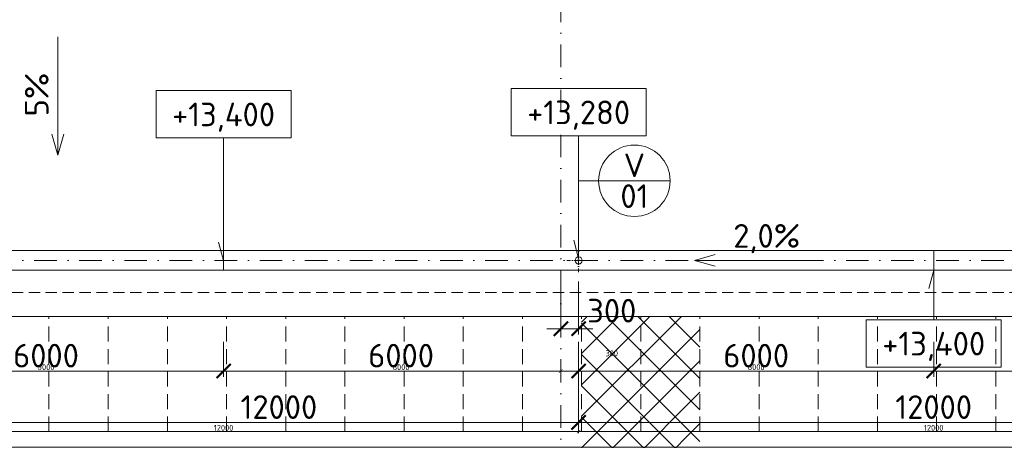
# Model space of a CAD drawing. Header units: millimetres. Extents: x -1695604 to 5289369, y -1488057 to 2187451.
# Tile 119 of 256: x 44855 to 61493, y 174258 to 181370. Entities that reach past the tile are written whole.
import ezdxf
from ezdxf import colors
from ezdxf.entities.mleader import LeaderData, LeaderLine
from ezdxf.enums import TextEntityAlignment as Align
from ezdxf.math import Vec2, Vec3

# ---------------------------------------------------------------- set-up
doc = ezdxf.new("R2010")
doc.units = ezdxf.units.MM
for name, pattern in [('CENTERX2', [101.6, 63.5, -12.7, 12.7, -12.7]), ('DASHDOT', [25.4, 12.7, -6.35, 0, -6.35]), ('ČÁRKOVANÁ', [19.05, 12.7, -6.35])]:
    doc.linetypes.add(name, pattern=pattern)
doc.layers.get('Defpoints').update_dxf_attribs({"color": 8})
for name, color, linetype, lineweight in [('A99_N_kce-pohl', 1, 'Continuous', 9), ('A99_N_koty-200', 5, 'Continuous', 5), ('A99_N_koty-200 @ 200', 5, 'Continuous', 5), ('A99_N_koty-200 @ 50 (2)', 5, 'Continuous', 5), ('A99_N_koty-vysk', 160, 'Continuous', 5), ('A99_N_sraf', 252, 'Continuous', 0), ('A99_N_txt-popis-50 @ 200', 240, 'Continuous', 9), ('A99_N_znaceni 200', 5, 'Continuous', 5), ('A99_S_osy', 1, 'CENTERX2', 5)]:
    doc.layers.add(name, color=color, linetype=linetype, lineweight=lineweight)
doc.styles.add('A99_kota', font='isocpeur.ttf', dxfattribs={"height": 2})
doc.styles.add('A99_popis', font='isocpeur.ttf')
doc.styles.add('ad_popis 100', font='isocpeur.ttf', dxfattribs={"height": 200})
doc.dimstyles.new('A99_kota_200 new', dxfattribs={"dimscale": 200, "dimtxt": 2, "dimasz": 1.2, "dimexe": 0.5, "dimexo": 1.5, "dimgap": 0.3, "dimtad": 1, "dimdec": 0, "dimzin": 3, "dimdsep": 46, "dimtxsty": 'A99_kota', "dimblk": 'ARCHTICK', "dimcen": 2.5, "dimazin": 2, "dimtfac": 0.75, "dimtdec": 0, "dimtmove": 2, "dimatfit": 0, "dimfxl": 0, "dimtolj": 1, "dimtzin": 0, "dimlwd": 5, "dimlwe": 5, "dimarcsym": 0})

# ---------------------------------------------------------------- blocks, each defined once
blk = doc.blocks.new('*U66')
at = {"color": 0, "linetype": 'ByBlock'}
for p, q in [((5.7, -4), (5.7, -14.35)), ((5.7, -14.35), (5.286, -12.805))]:
    blk.add_line(p, q, dxfattribs=at)
blk.add_lwpolyline([(0, -4), (11.4, -4), (11.4, 0), (0, 0)], close=True, dxfattribs=at)
at = {"color": 0, "linetype": 'ByBlock', "style": 'A99_kota'}
for tag, p in [('VYSKA', (5.7, -2.241)), ('VYSKA_POPIS1', (5.7, -6.041)), ('VYSKA_POPIS2', (5.9, -9.541)), ('VYSKA_POPIS3', (5.9, -13.041))]:
    blk.add_attdef(tag, text='', height=2, dxfattribs=at).set_placement(p, align=Align.MIDDLE)
blk = doc.blocks.new('_ArchTick')
at = {"color": 0, "linetype": 'ByBlock', "const_width": 0.15}
blk.add_lwpolyline([(-0.5, -0.5), (0.5, 0.5)], dxfattribs=at)
blk = doc.blocks.new('*D5259')
at = {"layer": 'A99_N_koty-200', "color": 0, "linetype": 'Continuous', "lineweight": 5, "transparency": 16777216}
for p, q in [((54000, 176945), (54000, 176045)), ((54300, 176945), (54300, 176045)), ((54000, 176145), (53760, 176145)), ((54000, 176145), (54300, 176145)), ((54300, 176145), (54540, 176145))]:
    blk.add_line(p, q, dxfattribs=at)
at = {"layer": 'Defpoints', "color": 0, "linetype": 'Continuous', "lineweight": 18, "transparency": 16777216}
for p in [(54000, 177300), (54300, 177300), (54300, 176145)]:
    blk.add_point(p, dxfattribs=at)
at = {"layer": 'A99_N_koty-200', "color": 0, "linetype": 'Continuous', "lineweight": 5, "transparency": 16777216, "xscale": 240, "yscale": 240, "zscale": 240}
blk.add_blockref('_ArchTick', (54000, 176145), dxfattribs=at)
at = {"layer": 'A99_N_koty-200', "color": 0, "linetype": 'Continuous', "lineweight": 5, "transparency": 16777216, "xscale": 240, "yscale": 240, "zscale": 240, "rotation": 180}
blk.add_blockref('_ArchTick', (54300, 176145), dxfattribs=at)
at = {"layer": 'A99_N_koty-200', "color": 0, "linetype": 'Continuous', "transparency": 16777216, "insert": (54860, 176450), "char_height": 400, "attachment_point": 5, "style": 'A99_kota'}
blk.add_mtext('\\A1;300', dxfattribs=at)
blk = doc.blocks.new('*D5260')
at = {"layer": 'A99_N_koty-200', "color": 0, "linetype": 'Continuous', "lineweight": 5, "transparency": 16777216}
for p, q in [((54000, 175630), (54000, 175405)), ((54300, 175630), (54300, 175405)), ((54000, 175430), (53940, 175430)), ((54000, 175430), (54300, 175430)), ((54300, 175430), (54360, 175430))]:
    blk.add_line(p, q, dxfattribs=at)
at = {"layer": 'Defpoints', "color": 0, "linetype": 'Continuous', "lineweight": 18, "transparency": 16777216}
for p in [(54000, 177300), (54300, 177300), (54300, 175430)]:
    blk.add_point(p, dxfattribs=at)
at = {"layer": 'A99_N_koty-200', "color": 0, "linetype": 'Continuous', "lineweight": 5, "transparency": 16777216, "xscale": 60, "yscale": 60, "zscale": 60}
blk.add_blockref('_ArchTick', (54000, 175430), dxfattribs=at)
at = {"layer": 'A99_N_koty-200', "color": 0, "linetype": 'Continuous', "lineweight": 5, "transparency": 16777216, "xscale": 60, "yscale": 60, "zscale": 60, "rotation": 180}
blk.add_blockref('_ArchTick', (54300, 175430), dxfattribs=at)
at = {"layer": 'A99_N_koty-200', "color": 0, "linetype": 'Continuous', "transparency": 16777216, "insert": (54860, 175730), "char_height": 100, "attachment_point": 5, "style": 'A99_kota'}
blk.add_mtext('\\A1;300', dxfattribs=at)
blk = doc.blocks.new('*D5262')
at = {"layer": 'A99_N_koty-200', "color": 0, "linetype": 'Continuous', "lineweight": 5, "transparency": 16777216}
for p, q in [((54300, 175360), (54300, 174460)), ((66300, 175360), (66300, 174460)), ((54300, 174560), (66300, 174560))]:
    blk.add_line(p, q, dxfattribs=at)
at = {"layer": 'Defpoints', "color": 0, "linetype": 'Continuous', "lineweight": 18, "transparency": 16777216}
for p in [(54300, 177300), (66300, 176835), (66300, 174560)]:
    blk.add_point(p, dxfattribs=at)
at = {"layer": 'A99_N_koty-200', "color": 0, "linetype": 'Continuous', "lineweight": 5, "transparency": 16777216, "xscale": 240, "yscale": 240, "zscale": 240, "rotation": 180}
blk.add_blockref('_ArchTick', (54300, 174560), dxfattribs=at)
at = {"layer": 'A99_N_koty-200', "color": 0, "linetype": 'Continuous', "lineweight": 5, "transparency": 16777216, "xscale": 240, "yscale": 240, "zscale": 240}
blk.add_blockref('_ArchTick', (66300, 174560), dxfattribs=at)
at = {"layer": 'A99_N_koty-200', "color": 0, "linetype": 'Continuous', "transparency": 16777216, "insert": (60300, 174820), "char_height": 400, "attachment_point": 5, "style": 'A99_kota'}
blk.add_mtext('\\A1;12000', dxfattribs=at)
blk = doc.blocks.new('*D5263')
at = {"layer": 'A99_N_koty-200', "color": 0, "linetype": 'Continuous', "lineweight": 5, "transparency": 16777216}
for p, q in [((54300, 174605), (54300, 174380)), ((66300, 174605), (66300, 174380)), ((54300, 174405), (66300, 174405))]:
    blk.add_line(p, q, dxfattribs=at)
at = {"layer": 'Defpoints', "color": 0, "linetype": 'Continuous', "lineweight": 18, "transparency": 16777216}
for p in [(54300, 177300), (66300, 176835), (66300, 174405)]:
    blk.add_point(p, dxfattribs=at)
at = {"layer": 'A99_N_koty-200', "color": 0, "linetype": 'Continuous', "lineweight": 5, "transparency": 16777216, "xscale": 60, "yscale": 60, "zscale": 60, "rotation": 180}
blk.add_blockref('_ArchTick', (54300, 174405), dxfattribs=at)
at = {"layer": 'A99_N_koty-200', "color": 0, "linetype": 'Continuous', "lineweight": 5, "transparency": 16777216, "xscale": 60, "yscale": 60, "zscale": 60}
blk.add_blockref('_ArchTick', (66300, 174405), dxfattribs=at)
at = {"layer": 'A99_N_koty-200', "color": 0, "linetype": 'Continuous', "transparency": 16777216, "insert": (60300, 174470), "char_height": 100, "attachment_point": 5, "style": 'A99_kota'}
blk.add_mtext('\\A1;12000', dxfattribs=at)
blk = doc.blocks.new('*D5265')
at = {"layer": 'A99_N_koty-200', "color": 0, "linetype": 'Continuous', "lineweight": 5, "transparency": 16777216}
for p, q in [((54300, 175925), (54300, 175330)), ((60300, 175925), (60300, 175330)), ((54300, 175430), (60300, 175430))]:
    blk.add_line(p, q, dxfattribs=at)
at = {"layer": 'Defpoints', "color": 0, "linetype": 'Continuous', "lineweight": 18, "transparency": 16777216}
for p in [(54300, 176225), (60300, 176225), (60300, 175430)]:
    blk.add_point(p, dxfattribs=at)
at = {"layer": 'A99_N_koty-200', "color": 0, "linetype": 'Continuous', "lineweight": 5, "transparency": 16777216, "xscale": 240, "yscale": 240, "zscale": 240, "rotation": 180}
blk.add_blockref('_ArchTick', (54300, 175430), dxfattribs=at)
at = {"layer": 'A99_N_koty-200', "color": 0, "linetype": 'Continuous', "lineweight": 5, "transparency": 16777216, "xscale": 240, "yscale": 240, "zscale": 240}
blk.add_blockref('_ArchTick', (60300, 175430), dxfattribs=at)
at = {"layer": 'A99_N_koty-200', "color": 0, "linetype": 'Continuous', "transparency": 16777216, "insert": (57300, 175690), "char_height": 400, "attachment_point": 5, "style": 'A99_kota'}
blk.add_mtext('\\A1;6000', dxfattribs=at)
blk = doc.blocks.new('*D5266')
at = {"layer": 'A99_N_koty-200', "color": 0, "linetype": 'Continuous', "lineweight": 5, "transparency": 16777216}
for p, q in [((54300, 175630), (54300, 175405)), ((60300, 175630), (60300, 175405)), ((54300, 175430), (60300, 175430))]:
    blk.add_line(p, q, dxfattribs=at)
at = {"layer": 'Defpoints', "color": 0, "linetype": 'Continuous', "lineweight": 18, "transparency": 16777216}
for p in [(54300, 176225), (60300, 176225), (60300, 175430)]:
    blk.add_point(p, dxfattribs=at)
at = {"layer": 'A99_N_koty-200', "color": 0, "linetype": 'Continuous', "lineweight": 5, "transparency": 16777216, "xscale": 60, "yscale": 60, "zscale": 60, "rotation": 180}
blk.add_blockref('_ArchTick', (54300, 175430), dxfattribs=at)
at = {"layer": 'A99_N_koty-200', "color": 0, "linetype": 'Continuous', "lineweight": 5, "transparency": 16777216, "xscale": 60, "yscale": 60, "zscale": 60}
blk.add_blockref('_ArchTick', (60300, 175430), dxfattribs=at)
at = {"layer": 'A99_N_koty-200', "color": 0, "linetype": 'Continuous', "transparency": 16777216, "insert": (57300, 175495), "char_height": 100, "attachment_point": 5, "style": 'A99_kota'}
blk.add_mtext('\\A1;6000', dxfattribs=at)
blk = doc.blocks.new('*D5268')
at = {"layer": 'A99_N_koty-200', "color": 0, "linetype": 'Continuous', "lineweight": 5, "transparency": 16777216}
for p, q in [((60300, 175925), (60300, 175330)), ((66300, 175925), (66300, 175330)), ((66300, 175430), (60300, 175430))]:
    blk.add_line(p, q, dxfattribs=at)
at = {"layer": 'Defpoints', "color": 0, "linetype": 'Continuous', "lineweight": 18, "transparency": 16777216}
for p in [(60300, 176225), (66300, 176225), (60300, 175430)]:
    blk.add_point(p, dxfattribs=at)
at = {"layer": 'A99_N_koty-200', "color": 0, "linetype": 'Continuous', "lineweight": 5, "transparency": 16777216, "xscale": 240, "yscale": 240, "zscale": 240, "rotation": 180}
blk.add_blockref('_ArchTick', (60300, 175430), dxfattribs=at)
at = {"layer": 'A99_N_koty-200', "color": 0, "linetype": 'Continuous', "lineweight": 5, "transparency": 16777216, "xscale": 240, "yscale": 240, "zscale": 240}
blk.add_blockref('_ArchTick', (66300, 175430), dxfattribs=at)
at = {"layer": 'A99_N_koty-200', "color": 0, "linetype": 'Continuous', "transparency": 16777216, "insert": (63300, 175690), "char_height": 400, "attachment_point": 5, "style": 'A99_kota'}
blk.add_mtext('\\A1;6000', dxfattribs=at)
blk = doc.blocks.new('*D5269')
at = {"layer": 'A99_N_koty-200', "color": 0, "linetype": 'Continuous', "lineweight": 5, "transparency": 16777216}
for p, q in [((60300, 175630), (60300, 175405)), ((66300, 175630), (66300, 175405)), ((66300, 175430), (60300, 175430))]:
    blk.add_line(p, q, dxfattribs=at)
at = {"layer": 'Defpoints', "color": 0, "linetype": 'Continuous', "lineweight": 18, "transparency": 16777216}
for p in [(60300, 176225), (66300, 176225), (60300, 175430)]:
    blk.add_point(p, dxfattribs=at)
at = {"layer": 'A99_N_koty-200', "color": 0, "linetype": 'Continuous', "lineweight": 5, "transparency": 16777216, "xscale": 60, "yscale": 60, "zscale": 60, "rotation": 180}
blk.add_blockref('_ArchTick', (60300, 175430), dxfattribs=at)
at = {"layer": 'A99_N_koty-200', "color": 0, "linetype": 'Continuous', "lineweight": 5, "transparency": 16777216, "xscale": 60, "yscale": 60, "zscale": 60}
blk.add_blockref('_ArchTick', (66300, 175430), dxfattribs=at)
at = {"layer": 'A99_N_koty-200', "color": 0, "linetype": 'Continuous', "transparency": 16777216, "insert": (63300, 175495), "char_height": 100, "attachment_point": 5, "style": 'A99_kota'}
blk.add_mtext('\\A1;6000', dxfattribs=at)
blk = doc.blocks.new('*U120')
at = {"color": 0, "linetype": 'ByBlock'}
for p, q in [((5.7, 4.2), (5.286, 2.655)), ((5.7, 0), (5.7, 4.2))]:
    blk.add_line(p, q, dxfattribs=at)
blk.add_lwpolyline([(0, -4), (11.4, -4), (11.4, 0), (0, 0)], close=True, dxfattribs=at)
at = {"color": 0, "linetype": 'ByBlock', "style": 'A99_kota'}
for tag, p in [('VYSKA', (5.7, -2.241)), ('VYSKA_POPIS1', (5.7, -6.041)), ('VYSKA_POPIS2', (5.9, -9.541)), ('VYSKA_POPIS3', (5.9, -13.041))]:
    blk.add_attdef(tag, text='', height=2, dxfattribs=at).set_placement(p, align=Align.MIDDLE)
blk = doc.blocks.new('*D5325')
at = {"layer": 'A99_N_koty-200', "color": 0, "linetype": 'Continuous', "lineweight": 5, "transparency": 16777216}
for p, q in [((42300, 175360), (42300, 174460)), ((54300, 175360), (54300, 174460)), ((42300, 174560), (54300, 174560))]:
    blk.add_line(p, q, dxfattribs=at)
at = {"layer": 'Defpoints', "color": 0, "linetype": 'Continuous', "lineweight": 18, "transparency": 16777216}
for p in [(42300, 176835), (54300, 176835), (54300, 174560)]:
    blk.add_point(p, dxfattribs=at)
at = {"layer": 'A99_N_koty-200', "color": 0, "linetype": 'Continuous', "lineweight": 5, "transparency": 16777216, "xscale": 240, "yscale": 240, "zscale": 240, "rotation": 180}
blk.add_blockref('_ArchTick', (42300, 174560), dxfattribs=at)
at = {"layer": 'A99_N_koty-200', "color": 0, "linetype": 'Continuous', "lineweight": 5, "transparency": 16777216, "xscale": 240, "yscale": 240, "zscale": 240}
blk.add_blockref('_ArchTick', (54300, 174560), dxfattribs=at)
at = {"layer": 'A99_N_koty-200', "color": 0, "linetype": 'Continuous', "transparency": 16777216, "insert": (49235, 174820), "char_height": 400, "attachment_point": 5, "style": 'A99_kota'}
blk.add_mtext('\\A1;12000', dxfattribs=at)
blk = doc.blocks.new('*D5326')
at = {"layer": 'A99_N_koty-200', "color": 0, "linetype": 'Continuous', "lineweight": 5, "transparency": 16777216}
for p, q in [((42300, 174605), (42300, 174380)), ((54300, 174605), (54300, 174380)), ((42300, 174405), (54300, 174405))]:
    blk.add_line(p, q, dxfattribs=at)
at = {"layer": 'Defpoints', "color": 0, "linetype": 'Continuous', "lineweight": 18, "transparency": 16777216}
for p in [(42300, 176835), (54300, 176835), (54300, 174405)]:
    blk.add_point(p, dxfattribs=at)
at = {"layer": 'A99_N_koty-200', "color": 0, "linetype": 'Continuous', "lineweight": 5, "transparency": 16777216, "xscale": 60, "yscale": 60, "zscale": 60, "rotation": 180}
blk.add_blockref('_ArchTick', (42300, 174405), dxfattribs=at)
at = {"layer": 'A99_N_koty-200', "color": 0, "linetype": 'Continuous', "lineweight": 5, "transparency": 16777216, "xscale": 60, "yscale": 60, "zscale": 60}
blk.add_blockref('_ArchTick', (54300, 174405), dxfattribs=at)
at = {"layer": 'A99_N_koty-200', "color": 0, "linetype": 'Continuous', "transparency": 16777216, "insert": (48300, 174470), "char_height": 100, "attachment_point": 5, "style": 'A99_kota'}
blk.add_mtext('\\A1;12000', dxfattribs=at)
blk = doc.blocks.new('*D5328')
at = {"layer": 'A99_N_koty-200', "color": 0, "linetype": 'Continuous', "lineweight": 5, "transparency": 16777216}
for p, q in [((42300, 175925), (42300, 175330)), ((48300, 175925), (48300, 175330)), ((42300, 175430), (48300, 175430))]:
    blk.add_line(p, q, dxfattribs=at)
at = {"layer": 'Defpoints', "color": 0, "linetype": 'Continuous', "lineweight": 18, "transparency": 16777216}
for p in [(42300, 176225), (48300, 176225), (48300, 175430)]:
    blk.add_point(p, dxfattribs=at)
at = {"layer": 'A99_N_koty-200', "color": 0, "linetype": 'Continuous', "lineweight": 5, "transparency": 16777216, "xscale": 240, "yscale": 240, "zscale": 240, "rotation": 180}
blk.add_blockref('_ArchTick', (42300, 175430), dxfattribs=at)
at = {"layer": 'A99_N_koty-200', "color": 0, "linetype": 'Continuous', "lineweight": 5, "transparency": 16777216, "xscale": 240, "yscale": 240, "zscale": 240}
blk.add_blockref('_ArchTick', (48300, 175430), dxfattribs=at)
at = {"layer": 'A99_N_koty-200', "color": 0, "linetype": 'Continuous', "transparency": 16777216, "insert": (45300, 175690), "char_height": 400, "attachment_point": 5, "style": 'A99_kota'}
blk.add_mtext('\\A1;6000', dxfattribs=at)
blk = doc.blocks.new('*D5329')
at = {"layer": 'A99_N_koty-200', "color": 0, "linetype": 'Continuous', "lineweight": 5, "transparency": 16777216}
for p, q in [((42300, 175630), (42300, 175405)), ((48300, 175630), (48300, 175405)), ((42300, 175430), (48300, 175430))]:
    blk.add_line(p, q, dxfattribs=at)
at = {"layer": 'Defpoints', "color": 0, "linetype": 'Continuous', "lineweight": 18, "transparency": 16777216}
for p in [(42300, 176225), (48300, 176225), (48300, 175430)]:
    blk.add_point(p, dxfattribs=at)
at = {"layer": 'A99_N_koty-200', "color": 0, "linetype": 'Continuous', "lineweight": 5, "transparency": 16777216, "xscale": 60, "yscale": 60, "zscale": 60, "rotation": 180}
blk.add_blockref('_ArchTick', (42300, 175430), dxfattribs=at)
at = {"layer": 'A99_N_koty-200', "color": 0, "linetype": 'Continuous', "lineweight": 5, "transparency": 16777216, "xscale": 60, "yscale": 60, "zscale": 60}
blk.add_blockref('_ArchTick', (48300, 175430), dxfattribs=at)
at = {"layer": 'A99_N_koty-200', "color": 0, "linetype": 'Continuous', "transparency": 16777216, "insert": (45300, 175495), "char_height": 100, "attachment_point": 5, "style": 'A99_kota'}
blk.add_mtext('\\A1;6000', dxfattribs=at)
blk = doc.blocks.new('*D5331')
at = {"layer": 'A99_N_koty-200', "color": 0, "linetype": 'Continuous', "lineweight": 5, "transparency": 16777216}
for p, q in [((48300, 175925), (48300, 175330)), ((54300, 175925), (54300, 175330)), ((54300, 175430), (48300, 175430))]:
    blk.add_line(p, q, dxfattribs=at)
at = {"layer": 'Defpoints', "color": 0, "linetype": 'Continuous', "lineweight": 18, "transparency": 16777216}
for p in [(48300, 176225), (54300, 176225), (48300, 175430)]:
    blk.add_point(p, dxfattribs=at)
at = {"layer": 'A99_N_koty-200', "color": 0, "linetype": 'Continuous', "lineweight": 5, "transparency": 16777216, "xscale": 240, "yscale": 240, "zscale": 240, "rotation": 180}
blk.add_blockref('_ArchTick', (48300, 175430), dxfattribs=at)
at = {"layer": 'A99_N_koty-200', "color": 0, "linetype": 'Continuous', "lineweight": 5, "transparency": 16777216, "xscale": 240, "yscale": 240, "zscale": 240}
blk.add_blockref('_ArchTick', (54300, 175430), dxfattribs=at)
at = {"layer": 'A99_N_koty-200', "color": 0, "linetype": 'Continuous', "transparency": 16777216, "insert": (51300, 175690), "char_height": 400, "attachment_point": 5, "style": 'A99_kota'}
blk.add_mtext('\\A1;6000', dxfattribs=at)
blk = doc.blocks.new('*D5332')
at = {"layer": 'A99_N_koty-200', "color": 0, "linetype": 'Continuous', "lineweight": 5, "transparency": 16777216}
for p, q in [((48300, 175630), (48300, 175405)), ((54300, 175630), (54300, 175405)), ((54300, 175430), (48300, 175430))]:
    blk.add_line(p, q, dxfattribs=at)
at = {"layer": 'Defpoints', "color": 0, "linetype": 'Continuous', "lineweight": 18, "transparency": 16777216}
for p in [(48300, 176225), (54300, 176225), (48300, 175430)]:
    blk.add_point(p, dxfattribs=at)
at = {"layer": 'A99_N_koty-200', "color": 0, "linetype": 'Continuous', "lineweight": 5, "transparency": 16777216, "xscale": 60, "yscale": 60, "zscale": 60, "rotation": 180}
blk.add_blockref('_ArchTick', (48300, 175430), dxfattribs=at)
at = {"layer": 'A99_N_koty-200', "color": 0, "linetype": 'Continuous', "lineweight": 5, "transparency": 16777216, "xscale": 60, "yscale": 60, "zscale": 60}
blk.add_blockref('_ArchTick', (54300, 175430), dxfattribs=at)
at = {"layer": 'A99_N_koty-200', "color": 0, "linetype": 'Continuous', "transparency": 16777216, "insert": (51300, 175495), "char_height": 100, "attachment_point": 5, "style": 'A99_kota'}
blk.add_mtext('\\A1;6000', dxfattribs=at)
blk = doc.blocks.new('*U20')
at = {"color": 0, "linetype": 'ByBlock'}
blk.add_line((-3.02, 0), (3.02, 0), dxfattribs=at)
blk.add_circle((0, 0), 3.02, dxfattribs=at)
at = {"color": 0, "linetype": 'ByBlock', "style": 'A99_popis'}
for tag, p in [('KATEGORIE', (0, 1.31)), ('PRVEK', (0, -1.298))]:
    blk.add_attdef(tag, text='', height=2, dxfattribs=at).set_placement(p, align=Align.MIDDLE_CENTER)
blk = doc.blocks.new('*U6174')
at = {"layer": 'A99_N_koty-200 @ 200', "linetype": 'Continuous'}
dim = blk.add_linear_dim(base=(54300, 176145), p1=(54000, 177300), p2=(54300, 177300), dimstyle='A99_kota_200 new', override={"dimscale": 200, "dimtix": 1, "dimtofl": 1, "dimtmove": 2, "dimatfit": 0}, dxfattribs=at)
dim.commit()
dim.dimension.update_dxf_attribs({"geometry": '*D5259', "text_midpoint": (54860, 176450), "dimtype": 128})
at = {"layer": 'A99_N_koty-200 @ 50 (2)', "linetype": 'Continuous'}
dim = blk.add_linear_dim(base=(54300, 175430), p1=(54000, 177300), p2=(54300, 177300), dimstyle='A99_kota_200 new', override={"dimscale": 50, "dimtix": 1, "dimtofl": 1, "dimtmove": 2, "dimatfit": 0}, dxfattribs=at)
dim.commit()
dim.dimension.update_dxf_attribs({"geometry": '*D5260', "text_midpoint": (54860, 175730), "dimtype": 128})
blk = doc.blocks.new('*U6175')
at = {"layer": 'A99_N_koty-200 @ 200', "linetype": 'Continuous'}
dim = blk.add_linear_dim(base=(66300, 174560), p1=(54300, 177300), p2=(66300, 176835), dimstyle='A99_kota_200 new', override={"dimscale": 200, "dimtix": 1, "dimtofl": 1, "dimtmove": 2, "dimatfit": 0}, dxfattribs=at)
dim.commit()
dim.dimension.update_dxf_attribs({"geometry": '*D5262', "text_midpoint": (60300, 174820)})
at = {"layer": 'A99_N_koty-200 @ 50 (2)', "linetype": 'Continuous'}
dim = blk.add_linear_dim(base=(66300, 174405), p1=(54300, 177300), p2=(66300, 176835), dimstyle='A99_kota_200 new', override={"dimscale": 50, "dimtix": 1, "dimtofl": 1, "dimtmove": 2, "dimatfit": 0}, dxfattribs=at)
dim.commit()
dim.dimension.update_dxf_attribs({"geometry": '*D5263', "text_midpoint": (60300, 174470)})
blk = doc.blocks.new('*U6176')
at = {"layer": 'A99_N_koty-200 @ 200', "linetype": 'Continuous'}
dim = blk.add_linear_dim(base=(60300, 175430), p1=(54300, 176225), p2=(60300, 176225), dimstyle='A99_kota_200 new', override={"dimscale": 200, "dimtix": 1, "dimtofl": 1, "dimtmove": 2, "dimatfit": 0}, dxfattribs=at)
dim.commit()
dim.dimension.update_dxf_attribs({"geometry": '*D5265', "text_midpoint": (57300, 175690)})
at = {"layer": 'A99_N_koty-200 @ 50 (2)', "linetype": 'Continuous'}
dim = blk.add_linear_dim(base=(60300, 175430), p1=(54300, 176225), p2=(60300, 176225), dimstyle='A99_kota_200 new', override={"dimscale": 50, "dimtix": 1, "dimtofl": 1, "dimtmove": 2, "dimatfit": 0}, dxfattribs=at)
dim.commit()
dim.dimension.update_dxf_attribs({"geometry": '*D5266', "text_midpoint": (57300, 175495)})
blk = doc.blocks.new('*U6177')
at = {"layer": 'A99_N_koty-200 @ 200', "linetype": 'Continuous'}
dim = blk.add_linear_dim(base=(60300, 175430), p1=(66300, 176225), p2=(60300, 176225), angle=180, dimstyle='A99_kota_200 new', override={"dimscale": 200, "dimtix": 1, "dimtofl": 1, "dimtmove": 2, "dimatfit": 0}, dxfattribs=at)
dim.commit()
dim.dimension.update_dxf_attribs({"geometry": '*D5268', "text_midpoint": (63300, 175690)})
at = {"layer": 'A99_N_koty-200 @ 50 (2)', "linetype": 'Continuous'}
dim = blk.add_linear_dim(base=(60300, 175430), p1=(66300, 176225), p2=(60300, 176225), angle=180, dimstyle='A99_kota_200 new', override={"dimscale": 50, "dimtix": 1, "dimtofl": 1, "dimtmove": 2, "dimatfit": 0}, dxfattribs=at)
dim.commit()
dim.dimension.update_dxf_attribs({"geometry": '*D5269', "text_midpoint": (63300, 175495)})
blk = doc.blocks.new('*U6196')
at = {"layer": 'A99_N_koty-200 @ 200', "linetype": 'Continuous'}
dim = blk.add_linear_dim(base=(54300, 174560), p1=(42300, 176835), p2=(54300, 176835), dimstyle='A99_kota_200 new', override={"dimscale": 200, "dimtix": 1, "dimtofl": 1, "dimtmove": 2, "dimatfit": 0}, dxfattribs=at)
dim.commit()
dim.dimension.update_dxf_attribs({"geometry": '*D5325', "text_midpoint": (49235, 174820), "dimtype": 128})
at = {"layer": 'A99_N_koty-200 @ 50 (2)', "linetype": 'Continuous'}
dim = blk.add_linear_dim(base=(54300, 174405), p1=(42300, 176835), p2=(54300, 176835), dimstyle='A99_kota_200 new', override={"dimscale": 50, "dimtix": 1, "dimtofl": 1, "dimtmove": 2, "dimatfit": 0}, dxfattribs=at)
dim.commit()
dim.dimension.update_dxf_attribs({"geometry": '*D5326', "text_midpoint": (48300, 174470)})
blk = doc.blocks.new('*U6197')
at = {"layer": 'A99_N_koty-200 @ 200', "linetype": 'Continuous'}
dim = blk.add_linear_dim(base=(48300, 175430), p1=(42300, 176225), p2=(48300, 176225), dimstyle='A99_kota_200 new', override={"dimscale": 200, "dimtix": 1, "dimtofl": 1, "dimtmove": 2, "dimatfit": 0}, dxfattribs=at)
dim.commit()
dim.dimension.update_dxf_attribs({"geometry": '*D5328', "text_midpoint": (45300, 175690)})
at = {"layer": 'A99_N_koty-200 @ 50 (2)', "linetype": 'Continuous'}
dim = blk.add_linear_dim(base=(48300, 175430), p1=(42300, 176225), p2=(48300, 176225), dimstyle='A99_kota_200 new', override={"dimscale": 50, "dimtix": 1, "dimtofl": 1, "dimtmove": 2, "dimatfit": 0}, dxfattribs=at)
dim.commit()
dim.dimension.update_dxf_attribs({"geometry": '*D5329', "text_midpoint": (45300, 175495)})
blk = doc.blocks.new('*U6198')
at = {"layer": 'A99_N_koty-200 @ 200', "linetype": 'Continuous'}
dim = blk.add_linear_dim(base=(48300, 175430), p1=(54300, 176225), p2=(48300, 176225), angle=180, dimstyle='A99_kota_200 new', override={"dimscale": 200, "dimtix": 1, "dimtofl": 1, "dimtmove": 2, "dimatfit": 0}, dxfattribs=at)
dim.commit()
dim.dimension.update_dxf_attribs({"geometry": '*D5331', "text_midpoint": (51300, 175690)})
at = {"layer": 'A99_N_koty-200 @ 50 (2)', "linetype": 'Continuous'}
dim = blk.add_linear_dim(base=(48300, 175430), p1=(54300, 176225), p2=(48300, 176225), angle=180, dimstyle='A99_kota_200 new', override={"dimscale": 50, "dimtix": 1, "dimtofl": 1, "dimtmove": 2, "dimatfit": 0}, dxfattribs=at)
dim.commit()
dim.dimension.update_dxf_attribs({"geometry": '*D5332', "text_midpoint": (51300, 175495)})

msp = doc.modelspace()

# ---------------------------------------------------------------- hatches: boundary and pattern name
at = {"layer": 'A99_N_sraf', "linetype": 'Continuous', "lineweight": 0, "ltscale": 0.5, "transparency": 33554687}
h = msp.add_hatch(dxfattribs=at)
h.set_pattern_fill('ANSI37', color=256, scale=3000)
h.set_pattern_definition([(45, (1575, 39157.5), (-265.165, 265.165), []), (135, (1575, 39157.5), (-265.165, -265.165), [])])
h.paths.add_polyline_path([(56350, 176350), (54350, 176350), (54350, 149020), (56350, 149020)])

# ---------------------------------------------------------------- linework, layer by layer
at = {"layer": 'A99_N_kce-pohl', "linetype": 'ČÁRKOVANÁ', "lineweight": 9, "ltscale": 15}
msp.add_line((5860, 176760), (150690, 176760), dxfattribs=at)
at = {"layer": 'A99_N_kce-pohl', "linetype": 'Continuous', "ltscale": 25}
msp.add_lwpolyline([(150690, 177135), (150690, 177465), (6000, 177465), (6000, 177135)], close=True, dxfattribs=at)
for points in [[(48300, 177135), (48300, 177465)], [(60300, 177135), (60300, 177465)]]:
    msp.add_lwpolyline(points, dxfattribs=at)
at = {"layer": 'A99_N_kce-pohl', "linetype": 'DASHDOT', "lineweight": 5, "ltscale": 5}
for points in [[(54300, 177100), (54300, 177500)], [(54100, 177300), (54500, 177300)]]:
    msp.add_lwpolyline(points, dxfattribs=at)
at = {"layer": 'A99_N_kce-pohl', "linetype": 'Continuous', "lineweight": 9, "ltscale": 15}
msp.add_lwpolyline([(138875.5, 176350), (7180, 176350)], dxfattribs=at)
at = {"layer": 'A99_N_kce-pohl', "color": 30, "linetype": 'ČÁRKOVANÁ', "lineweight": 5, "ltscale": 20, "true_color": 0xff6e3d}
for points in [[(45350, 174405), (45350, 176350)], [(46350, 174405), (46350, 176350)], [(47350, 174405), (47350, 176350)], [(48350, 174405), (48350, 176350)], [(49350, 174405), (49350, 176350)], [(49350, 174405), (49350, 176350)], [(50350, 174405), (50350, 176350)], [(50350, 174405), (50350, 176350)], [(51350, 174405), (51350, 176350)], [(51350, 174405), (51350, 176350)], [(52350, 174405), (52350, 176350)], [(53350, 174405), (53350, 176350)], [(54350, 174405), (54350, 176350)], [(55350, 174405), (55350, 176350)], [(56350, 174405), (56350, 176350)], [(57350, 174405), (57350, 176350)], [(58350, 174405), (58350, 176350)], [(59350, 174405), (59350, 176350)], [(60350, 174405), (60350, 176350)], [(61350, 174405), (61350, 176350)]]:
    msp.add_lwpolyline(points, dxfattribs=at)
at = {"layer": 'A99_N_kce-pohl', "color": 1, "linetype": 'Continuous', "lineweight": 9, "ltscale": 25}
msp.add_lwpolyline([(138352.5, 174145), (138352.5, 174410), (7350, 174410), (7350, 174145)], close=True, dxfattribs=at)
at = {"layer": 'A99_N_kce-pohl', "linetype": 'Continuous'}
msp.add_circle((54300, 177300), 60, dxfattribs=at)
at = {"layer": 'A99_N_koty-vysk'}
for points in [[(45500, 179082), (45500, 181082)], [(45500, 179082), (45400, 179432)], [(45500, 179082), (45600, 179432)], [(56260, 177300), (56610, 177400)], [(56260, 177300), (58260, 177300)], [(56260, 177300), (56610, 177200)]]:
    msp.add_lwpolyline(points, dxfattribs=at)
at = {"layer": 'A99_N_znaceni 200'}
msp.add_lwpolyline([(54638.5, 178646.5), (54300, 178646.5)], dxfattribs=at)
at = {"layer": 'A99_S_osy', "linetype": 'DASHDOT', "lineweight": 5, "ltscale": 30}
for points in [[(54000, 250300), (54000, 146890)], [(177325, 177300), (4375, 177300)]]:
    msp.add_lwpolyline(points, dxfattribs=at)

# ---------------------------------------------------------------- block references
at = {"layer": 'A99_N_koty-200', "color": 3, "linetype": 'Continuous', "lineweight": 18}
for name in ['*U6174', '*U6175', '*U6196', '*U6197', '*U6198', '*U6176', '*U6177']:
    msp.add_blockref(name, (0, 0), dxfattribs=at)
at = {"layer": 'A99_N_koty-vysk', "xscale": 200, "yscale": 200, "zscale": 200}
for name, p, values in [('*U66', (53160, 180205), {'VYSKA': '+13,280'}), ('*U66', (47160, 180170), {'VYSKA': '+13,400'}), ('*U120', (59160, 176295), {'VYSKA': '+13,400'})]:
    msp.add_blockref(name, p, dxfattribs=at).add_auto_attribs(values)
at = {"layer": 'A99_N_znaceni 200', "xscale": 200, "yscale": 200, "zscale": 200}
msp.add_blockref('*U20', (55242.5, 178646.5), dxfattribs=at).add_auto_attribs({'KATEGORIE': 'V', 'PRVEK': '01'})

# ---------------------------------------------------------------- texts
at = {"layer": 'A99_N_koty-vysk', "insert": (44942.7, 179735), "char_height": 400, "attachment_point": 1, "rotation": 90, "style": 'ad_popis 100'}
msp.add_mtext_dynamic_manual_height_columns('5%', width=140, gutter_width=2000, heights=[0], dxfattribs=at)
at = {"layer": 'A99_N_koty-vysk', "insert": (56913, 177915), "char_height": 400, "attachment_point": 1, "style": 'ad_popis 100'}
msp.add_mtext_dynamic_manual_height_columns('2,0%', width=673.852, gutter_width=2000, heights=[0], dxfattribs=at)

# ---------------------------------------------------------------- leaders
at = {"layer": 'A99_N_txt-popis-50 @ 200', "lineweight": 9}
ml = msp.add_multileader_mtext('Standard', dxfattribs=at)
ml.set_content('\\A1;{\\C256;odvodňovací žlab se nemění,\\Pna stavbě se provede kontrola}', color=1, style='A99_popis')
ml.set_leader_properties(color=256, linetype='ByLayer', lineweight=-1)
ml.build(insert=Vec2(0, 0))
ml.multileader.update_dxf_attribs({"dogleg_length": 200, "arrow_head_size": 300, "scale": 200})
ctx = ml.context
ctx.base_point, ctx.scale, ctx.char_height, ctx.arrow_head_size, ctx.landing_gap_size, ctx.plane_origin = Vec3(32602.5, 172915), 200, 400, 300, 1000, Vec3(32050, 165489.2)
notes = []
notes.append((ctx, [(0, (1, 1, 0), (31802.5, 172915), (1, 0), 800, [(0, [(31805, 174410)], 0, [])])]))
ctx.mtext.insert, ctx.mtext.width, ctx.mtext.defined_height, ctx.mtext.flow_direction = Vec3(33602.5, 173175), 7914.793, 1247.5, 5
for ctx, leaders in notes:
    for number, flags, end, landing, length, lines in leaders:
        leader = LeaderData()
        leader.index, (leader.has_last_leader_line, leader.has_dogleg_vector, leader.attachment_direction) = number, flags
        leader.last_leader_point, leader.dogleg_vector, leader.dogleg_length = Vec3(end), Vec3(landing), length
        for number, points, colour, breaks in lines:
            line = LeaderLine()
            line.index, line.vertices, line.color, line.breaks = number, Vec3.list(points), colors.encode_raw_color(colour), breaks
            leader.lines.append(line)
        ctx.leaders.append(leader)

doc.saveas('drawing.dxf')
